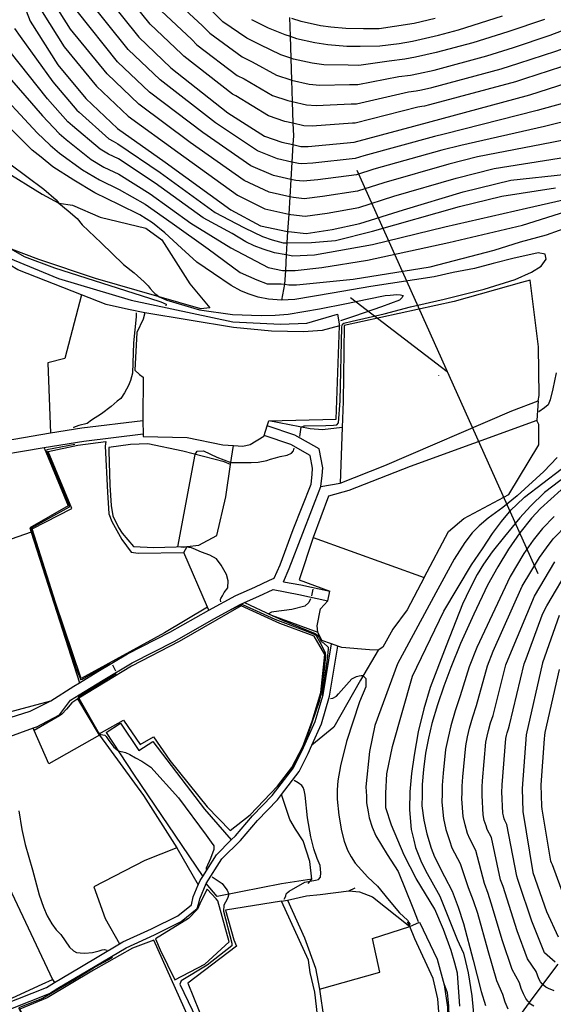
# Model space of a CAD drawing. Header units: metres. Extents: x -53000 to -50572, y -90750 to -89873.
# Tile 14 of 27: x -52424 to -52345, y -90308 to -90161. Entities that reach past the tile are written whole.
import ezdxf

# ---------------------------------------------------------------- set-up
doc = ezdxf.new("R2010")
doc.units = ezdxf.units.M
for name, color, linetype in [('2101000', 7, 'Continuous'), ('5212110', 7, 'Continuous'), ('5212120', 7, 'Continuous'), ('6110110', 7, 'Continuous'), ('6110120', 7, 'Continuous'), ('6301000', 7, 'Continuous'), ('6302000', 7, 'Continuous'), ('7101000', 7, 'Continuous'), ('7102000', 7, 'Continuous'), ('7521000', 7, 'Continuous')]:
    doc.layers.add(name, color=color, linetype=linetype)
picture_1 = doc.add_image_def('image1.tif', size_in_pixel=(4000, 3000))

msp = doc.modelspace()

# ---------------------------------------------------------------- linework, layer by layer
at = {"color": 1, "elevation": 64.16, "flags": 128}
msp.add_lwpolyline([(-52373.91, -90183.36), (-52346.9, -90243.58)], dxfattribs=at)
at = {"color": 6, "elevation": 64.16, "flags": 128}
msp.add_lwpolyline([(-52360.4, -90213.47), (-52374.81, -90202.42)], dxfattribs=at)
at = {"elevation": 0.21, "flags": 128}
msp.add_lwpolyline([(-52361.7, -90214.01), (-52361.68, -90214.05)], dxfattribs=at)
at = {"layer": '2101000'}
for points in [[(-52405.82, -90220.78, 48.57), (-52414.92, -90221.86, 48.09), (-52419.58, -90222.64, 47.78), (-52425.07, -90223.56, 47.41), (-52430.22, -90224.42, 47.07), (-52430.26, -90224.43, 47.07), (-52441.22, -90225.77, 44.97), (-52441.51, -90225.85, 44.9), (-52441.73, -90225.19, 44.9), (-52443.45, -90219.34, 44.9), (-52444.45, -90215.42, 44.9), (-52444.66, -90213.03, 45.12), (-52444.81, -90211.33, 45.27)], [(-52405.82, -90220.78, 48.57), (-52405.76, -90222.79, 48.57)], [(-52387.73, -90222.96, 48.57), (-52387.27, -90221.53, 48.57)], [(-52384.81, -90244.8, 51.27), (-52383.96, -90242.83, 51.27), (-52381.97, -90237.52, 51.39), (-52379.25, -90230.58, 51.16), (-52379.07, -90228.92, 51.16), (-52378.97, -90227.77, 50.93), (-52379.51, -90224.96, 50.36), (-52383.15, -90222.93, 49.91), (-52387.27, -90221.53, 48.57)], [(-52405.76, -90222.79, 48.57), (-52414.64, -90223.84, 48.09), (-52420.54, -90224.83, 47.69), (-52429.97, -90226.41, 47.07), (-52436.5, -90227.21, 45.82), (-52441.3, -90227.8, 44.9), (-52446.13, -90229.14, 44.45), (-52456.24, -90231.29, 44), (-52464.32, -90233.16, 43.31), (-52465.31, -90233.33, 43.12), (-52465.36, -90233.35, 42.74), (-52460.16, -90246.22, 43.43), (-52458.48, -90249.8, 43.58), (-52455.25, -90256.66, 43.88), (-52455.17, -90256.84, 43.88), (-52447.71, -90274.27, 44.11)], [(-52422.61, -90264.13, 46.27), (-52419.54, -90262.58, 46.84), (-52416.13, -90260.39, 47.18), (-52415.25, -90259.86, 47.29), (-52412.52, -90258.2, 47.63), (-52408.11, -90255.57, 48.43), (-52401.78, -90252.34, 48.88), (-52395.96, -90249.04, 49.79), (-52391.95, -90246.83, 50.25), (-52389.13, -90245.59, 51.04), (-52386.91, -90244.58, 51.16), (-52386.21, -90244.24, 51.27), (-52385.35, -90242.27, 51.27), (-52383.37, -90236.97, 51.39), (-52380.72, -90230.22, 51.16), (-52380.56, -90228.78, 51.16), (-52380.49, -90227.85, 50.93), (-52380.85, -90225.93, 50.36), (-52383.76, -90224.31, 49.91), (-52387.73, -90222.96, 48.57)], [(-52384.81, -90244.8, 51.27), (-52382.26, -90245.24, 51.61), (-52377.91, -90246.19, 52.52)], [(-52421.75, -90266.48, 46.27), (-52418.24, -90264.63, 46.84), (-52416.61, -90262.48, 47.05), (-52415.33, -90261.66, 47.18), (-52411.73, -90259.47, 47.63), (-52407.39, -90256.88, 48.43), (-52401.07, -90253.67, 48.88), (-52395.21, -90250.34, 49.79), (-52391.28, -90248.18, 50.25), (-52390.65, -90247.9, 50.43), (-52388.52, -90246.96, 51.04), (-52386.35, -90245.97, 51.15)], [(-52386.35, -90245.97, 51.15), (-52382.55, -90246.71, 51.61), (-52378.23, -90247.66, 52.52)], [(-52378.23, -90247.66, 52.52), (-52377.91, -90246.19, 52.52)], [(-52435.27, -90311.44, 44.34), (-52428.82, -90308.73, 45.13), (-52420.2, -90305.33, 45.13), (-52419.01, -90304.61, 45.21), (-52415.21, -90302.35, 45.47), (-52409.3, -90298.83, 46.21), (-52408.8, -90298.54, 46.27), (-52404.54, -90296.61, 46.95), (-52400.62, -90294.66, 47.29), (-52398.57, -90293, 47.41), (-52398.29, -90291.84, 47.75), (-52397.54, -90290.02, 47.83), (-52397.27, -90289.37, 47.86), (-52396.89, -90288.77, 47.93), (-52394.83, -90285.53, 48.32), (-52392.62, -90283.32, 48.58), (-52392, -90282.71, 48.66), (-52389.45, -90279.75, 49.23), (-52386.5, -90276.68, 49.68), (-52383.35, -90272.58, 50.14), (-52382.05, -90269.96, 50.7), (-52380.09, -90265.67, 51.27), (-52378.92, -90261.66, 52.07), (-52377.65, -90254.07, 52.78)], [(-52434.89, -90312.37, 44.34), (-52428.44, -90309.65, 45.13), (-52419.76, -90306.23, 45.13), (-52418.48, -90305.47, 45.21), (-52414.05, -90302.82, 45.47), (-52408.33, -90299.42, 46.27), (-52404.1, -90297.51, 46.95), (-52400.08, -90295.51, 47.29), (-52397.73, -90293.58, 47.41), (-52397.41, -90292.56, 47.64), (-52397.33, -90292.12, 47.75), (-52396.38, -90289.83, 47.86), (-52394.04, -90286.16, 48.32), (-52391.27, -90283.39, 48.66), (-52388.71, -90280.42, 49.23), (-52385.74, -90277.33, 49.68), (-52385.11, -90276.52, 49.77), (-52382.5, -90273.11, 50.14), (-52381.15, -90270.4, 50.7), (-52380.61, -90269.2, 50.86), (-52379.15, -90266.02, 51.27), (-52377.95, -90261.88, 52.07), (-52376.7, -90254.41, 52.78)], [(-52376.7, -90254.41, 52.78), (-52377.65, -90254.07, 52.78)], [(-52447.71, -90274.27, 44.11), (-52446.99, -90274.37, 44.36), (-52445.57, -90273.55, 44.45), (-52441.23, -90271.14, 44.56), (-52435.64, -90268.15, 45.25), (-52433.25, -90267.44, 45.37), (-52422.61, -90264.13, 46.27)], [(-52421.75, -90266.48, 46.27), (-52422.18, -90266.64, 46.23), (-52433.36, -90270.73, 45.25), (-52439.59, -90274.06, 44.56), (-52443.29, -90276.46, 44.45), (-52444.47, -90278.04, 44.34), (-52445.23, -90279.71, 44.11), (-52445.22, -90280.22, 44), (-52443.31, -90285.86, 43.88), (-52441.67, -90289.95, 43.58), (-52440.21, -90293.61, 43.31), (-52440.2, -90293.92, 43.31), (-52441.87, -90296.13, 43.2), (-52442.24, -90296.33, 43.18), (-52447.89, -90299.34, 42.86), (-52455.84, -90303.15, 42.4), (-52461.29, -90305.11, 42.29), (-52461.94, -90305.49, 42.29)]]:
    msp.add_polyline3d(points, dxfattribs=at)
at = {"layer": '5212110'}
for points in [[(-52405.54, -90204.64, 48.57), (-52407.98, -90204.18, 47.45), (-52411.27, -90203.41, 47.34), (-52414.99, -90201.95, 47.21), (-52424.49, -90198.22, 46.88), (-52425.62, -90197.52, 45.27)], [(-52376.45, -90206.61, 48.57), (-52379.06, -90207.3, 48.57), (-52381.84, -90207.5, 48.57), (-52386.63, -90207.39, 48.57), (-52392.27, -90206.84, 48.57), (-52405.54, -90204.64, 48.57)]]:
    msp.add_polyline3d(points, dxfattribs=at)
at = {"layer": '5212120'}
msp.add_polyline3d([(-52446.29, -90189.48, 43.1), (-52439.31, -90192, 43.53), (-52429.41, -90195.03, 44.65), (-52418.41, -90199.54, 45.32), (-52407.54, -90202.76, 45.54), (-52392.4, -90206.02, 46.89), (-52385.3, -90206.35, 46.89), (-52381.36, -90206.19, 46.89), (-52376.79, -90204.88, 47.12), (-52376.45, -90206.61, 48.57)], dxfattribs=at)
at = {"layer": '6110110'}
for points in [[(-52347.05, -90220.71, 52.78), (-52365.92, -90227.61, 52.78), (-52375.1, -90231.16, 52.78), (-52378.14, -90232, 52.78)], [(-52378.14, -90232, 52.78), (-52380.38, -90238.2, 52.78)], [(-52380.38, -90238.2, 52.78), (-52382.47, -90244.53, 52.78), (-52377.91, -90246.19, 52.52)], [(-52384.24, -90292.29, 51.47), (-52381.71, -90297.93, 51.47), (-52380.04, -90302.46, 51.47), (-52379.44, -90305.61, 51.7)], [(-52364.53, -90295.59, 54.2), (-52361.91, -90301.1, 54.2), (-52360.87, -90304.95, 53.97), (-52360.36, -90308.3, 53.86), (-52360.31, -90309.94, 53.86), (-52360.55, -90319.02, 53.13)], [(-52379.44, -90305.61, 51.7), (-52378.83, -90310.07, 51.7), (-52374.99, -90322.89, 51.7), (-52366.54, -90320.42, 51.7)]]:
    msp.add_polyline3d(points, dxfattribs=at)
at = {"layer": '6110120'}
for points in [[(-52376.37, -90230.06, 50.84), (-52369.69, -90227.43, 50.84), (-52350.77, -90219.3, 50.84), (-52346.84, -90217.81, 50.84)], [(-52346.84, -90217.81, 50.84), (-52347.05, -90220.71, 52.78)], [(-52379.25, -90230.58, 51.16), (-52376.37, -90230.06, 50.84)], [(-52379.77, -90309.49, 49.65), (-52380.13, -90306.04, 49.31), (-52380.84, -90303.1, 49.31), (-52381.1, -90301.27, 49.31), (-52385.15, -90292.44, 49.31), (-52384.24, -90292.29, 51.47)], [(-52365.99, -90296.25, 51.7), (-52364.53, -90295.59, 54.2)], [(-52360.55, -90319.02, 53.13), (-52361.51, -90318.87, 51.7), (-52361.5, -90312.73, 51.7), (-52361.57, -90310.28, 51.7), (-52361.78, -90307.02, 51.7), (-52362.48, -90303.98, 51.7), (-52365.22, -90298.06, 51.7), (-52365.99, -90296.25, 51.7)]]:
    msp.add_polyline3d(points, dxfattribs=at)
at = {"layer": '6301000'}
for points in [[(-52346.84, -90217.81, 50.84), (-52346.66, -90216.98, 50.84), (-52346.78, -90209.73, 50.84), (-52348.01, -90199.76, 50.84), (-52349.32, -90200.12, 50.84), (-52359.34, -90202.98, 50.84), (-52375.79, -90206.53, 50.84)], [(-52405.54, -90204.64, 48.57), (-52405.78, -90205.62, 48.57)], [(-52405.78, -90205.62, 48.57), (-52406.74, -90207.58, 48.57), (-52407.01, -90213.2, 48.57), (-52406.31, -90213.86, 48.57), (-52405.77, -90214.26, 48.57), (-52405.83, -90220.45, 48.57), (-52405.82, -90220.78, 48.57)], [(-52375.79, -90206.53, 50.84), (-52375.93, -90217.87, 50.84), (-52376.07, -90221.77, 50.84), (-52376.37, -90230.06, 50.84)], [(-52363.83, -90244.17, 52.78), (-52360.21, -90237.3, 52.78), (-52357.92, -90235.37, 52.78), (-52351.22, -90231.78, 52.78), (-52346.73, -90224.38, 52.78), (-52346.72, -90221.31, 52.78), (-52347.05, -90220.71, 52.78)], [(-52410.88, -90225.26, 49.59), (-52410.72, -90230.37, 49.59), (-52410.53, -90233.43, 49.59), (-52410.28, -90234.93, 49.59), (-52409.43, -90236.7, 49.59), (-52408.88, -90237.52, 49.59), (-52407.2, -90239.52, 49.59), (-52404.2, -90239.67, 49.59), (-52399.21, -90239.51, 50.16), (-52397.48, -90239.34, 50.62), (-52394.77, -90237.9, 50.73), (-52393.42, -90232.12, 50.5), (-52392.75, -90227.28, 50.16), (-52393.68, -90226.91, 50.16), (-52399.85, -90225.32, 49.93), (-52405.09, -90224.21, 49.71), (-52407.64, -90224.31, 49.59), (-52410.9, -90224.75, 49.59), (-52410.88, -90225.26, 49.59)], [(-52392.28, -90224.45, 48.57), (-52390.9, -90224.54, 48.57), (-52389.79, -90224.29, 48.57), (-52387.76, -90223.06, 48.57), (-52387.73, -90222.96, 48.57)], [(-52420.54, -90224.83, 47.69), (-52416.95, -90233.47, 47.66), (-52422.7, -90236.73, 47.66), (-52422.49, -90237.4, 47.66), (-52415.25, -90259.86, 47.29)], [(-52392.75, -90227.28, 50.16), (-52392.28, -90224.45, 48.57)], [(-52436.5, -90227.21, 45.82), (-52442.48, -90229.33, 46.13), (-52440.45, -90237.84, 46.36), (-52437.2, -90237.19, 46.36), (-52435.66, -90241.54, 46.46), (-52435.56, -90241.83, 46.47), (-52427.2, -90264.59, 46.36), (-52419.54, -90262.58, 46.84)], [(-52380.38, -90238.2, 52.78), (-52363.83, -90244.17, 52.78)], [(-52399.69, -90240.45, 48.57), (-52399.21, -90239.51, 50.16)], [(-52395.96, -90249.04, 49.79), (-52396.17, -90248.59, 48.57), (-52399.69, -90240.45, 48.57)], [(-52363.83, -90244.17, 52.78), (-52366.39, -90249, 52.78), (-52368.54, -90251.85, 52.78), (-52369.99, -90254.57, 52.78), (-52370.69, -90255.01, 52.78), (-52372.02, -90254.96, 52.78), (-52376.14, -90254.61, 52.78), (-52376.7, -90254.41, 52.78)], [(-52377.65, -90254.07, 52.78), (-52379.1, -90253.56, 52.78), (-52379.7, -90252.34, 52.78), (-52379.79, -90251.39, 52.78), (-52379.3, -90248.84, 52.78), (-52378.23, -90247.66, 52.52)], [(-52412.3, -90267.67, 46.29), (-52419.83, -90271.99, 46.29), (-52422.03, -90266.97, 46.29), (-52422.18, -90266.64, 46.23)], [(-52412.3, -90267.67, 46.29), (-52405.7, -90276.7, 46.7), (-52400.76, -90284.48, 46.7), (-52405.5, -90286.41, 46.7), (-52413.14, -90290.3, 46.36), (-52411.46, -90295.04, 46.36), (-52409.3, -90298.83, 46.21)], [(-52381.15, -90289.82, 50.34), (-52380.62, -90289.17, 49.55), (-52380.88, -90286.54, 49.55), (-52381.88, -90283.48, 49.55), (-52383.03, -90281.71, 49.55), (-52383.89, -90280.28, 49.55), (-52385.11, -90276.52, 49.77)], [(-52441.67, -90289.95, 43.58), (-52441.47, -90289.86, 44.08), (-52428.63, -90284.39, 44.08), (-52419.31, -90304.14, 44.08), (-52419.01, -90304.61, 45.21)], [(-52400.76, -90284.48, 46.7), (-52397.54, -90290.02, 47.83)], [(-52384.24, -90292.29, 51.47), (-52381.39, -90291.68, 51.47), (-52379.36, -90291.49, 51.47), (-52375.07, -90290.93, 51.68), (-52374.13, -90290.47, 51.59)], [(-52366.37, -90295.56, 51.59), (-52365.99, -90296.25, 51.7)], [(-52379.44, -90305.61, 51.7), (-52370.47, -90303.08, 51.7), (-52371.55, -90298.01, 51.7), (-52365.99, -90296.25, 51.7)]]:
    msp.add_polyline3d(points, dxfattribs=at)
at = {"layer": '6302000'}
for points in [[(-52414.99, -90201.95, 47.21), (-52417.48, -90211.49, 47.77), (-52420.01, -90212.1, 47.77), (-52419.58, -90222.64, 47.78)], [(-52422.49, -90237.4, 47.66), (-52430.51, -90240.19, 47.38), (-52435.66, -90241.54, 46.46)]]:
    msp.add_polyline3d(points, dxfattribs=at)
at = {"layer": '7101000'}
for points in [[(-52427.38, -90148.97, 60), (-52422.63, -90161.11, 60), (-52418.48, -90167.63, 60), (-52414.33, -90172.66, 60), (-52409.59, -90177.14, 60), (-52402.48, -90182.17, 60), (-52392.69, -90189.28, 60), (-52388.25, -90191.65, 60), (-52384.21, -90192.51, 60), (-52384.1, -90192.54, 60), (-52381.43, -90192.83, 60), (-52377.58, -90192.24, 60), (-52373.42, -90191.35, 60), (-52366.9, -90189.28, 60), (-52358.01, -90186.62, 60), (-52350.89, -90184.84, 60)], [(-52413.74, -90154.34, 70), (-52406.4, -90163.52, 70), (-52401.62, -90168.09, 70), (-52393.13, -90174.83, 70), (-52387.68, -90178.31, 70), (-52385.07, -90179.18, 70), (-52383.44, -90179.55, 70), (-52382.24, -90179.83, 70), (-52381.15, -90179.83, 70), (-52374.31, -90179.21, 70), (-52363.35, -90176.25, 70), (-52348.07, -90172.12, 70), (-52342.48, -90170.34, 70), (-52337.89, -90168.88, 70), (-52335.28, -90167.95, 70), (-52333.57, -90167.24, 70), (-52332.05, -90166.45, 70), (-52330.53, -90165.66, 70), (-52329.2, -90164.61, 70), (-52327.96, -90163.55, 70), (-52326.56, -90161.68, 70), (-52325.69, -90160.46, 70)], [(-52389.62, -90160.88, 80), (-52387.12, -90162.14, 80), (-52384.63, -90163.13, 80), (-52383.85, -90163.39, 80), (-52382.89, -90163.7, 80), (-52380.14, -90164.32, 80), (-52378.22, -90164.6, 80), (-52375.4, -90164.85, 80), (-52373.39, -90164.86, 80), (-52370.48, -90164.83, 80), (-52367.59, -90164.44, 80), (-52365.6, -90164.09, 80), (-52361.71, -90163.2, 80), (-52358.73, -90162.44, 80), (-52352.16, -90160.35, 80)], [(-52382.37, -90223.1, 50), (-52382.18, -90221.74, 50), (-52381.76, -90221.5, 50), (-52381.58, -90221.5, 50), (-52378.5, -90221.46, 50), (-52377.37, -90221.42, 50), (-52376.86, -90221.35, 50), (-52376.64, -90221.06, 50), (-52376.38, -90217.8, 50), (-52376.12, -90206.76, 50), (-52376.05, -90206.36, 50), (-52375.83, -90206.21, 50), (-52374.59, -90205.89, 50), (-52369.83, -90204.79, 50), (-52365.86, -90203.74, 50), (-52360.85, -90202.63, 50), (-52354.88, -90201.12, 50), (-52350.27, -90199.69, 50), (-52347.8, -90198.58, 50), (-52346.37, -90197.7, 50), (-52345.65, -90196.67, 50), (-52345.76, -90195.88, 50), (-52346.85, -90195.72, 50), (-52348.36, -90196.03, 50), (-52350.43, -90196.51, 50), (-52353.53, -90197.31, 50), (-52356.31, -90198.02, 50), (-52359.49, -90198.66, 50), (-52362.36, -90199.29, 50), (-52371.82, -90200.72, 50), (-52377.55, -90201.73, 50), (-52383.12, -90202.69, 50), (-52385.12, -90202.77, 50), (-52387.08, -90202.62, 50), (-52388.59, -90202.32, 50), (-52390.1, -90201.83, 50), (-52391.21, -90201.38, 50), (-52392.64, -90200.57, 50), (-52395.29, -90198.81, 50), (-52397.75, -90197.09, 50), (-52400.05, -90195, 50), (-52402.53, -90192.73, 50), (-52404.39, -90191.21, 50), (-52406.25, -90190.01, 50), (-52409.29, -90188.54, 50), (-52412.99, -90186.73, 50), (-52416.14, -90184.86, 50), (-52419.25, -90182.85, 50), (-52420.97, -90181.41, 50), (-52422.34, -90180.36, 50), (-52430.05, -90172.66, 50)], [(-52350.89, -90184.84, 60), (-52342.59, -90183.95, 60)], [(-52394.17, -90247.79, 50), (-52394.21, -90247.5, 50), (-52394.21, -90247.39, 50), (-52394.18, -90247.28, 50), (-52393.92, -90246.88, 50), (-52393.67, -90246.41, 50), (-52393.16, -90245.69, 50), (-52393.11, -90244.68, 50), (-52393.33, -90243.73, 50), (-52394.12, -90242.33, 50), (-52394.84, -90241.38, 50), (-52395.81, -90240.84, 50), (-52397.08, -90240.36, 50), (-52398.31, -90239.83, 50), (-52398.69, -90239.69, 50), (-52398.93, -90239.66, 50), (-52399.26, -90239.6, 50), (-52399.72, -90239.66, 50), (-52400.17, -90239.64, 50), (-52400.62, -90239.56, 50), (-52398.03, -90225.79, 50), (-52397.7, -90225.3, 50), (-52396.75, -90225.24, 50), (-52394.77, -90226.18, 50), (-52392.7, -90227, 50), (-52389.67, -90227, 50), (-52388.63, -90226.96, 50), (-52387.34, -90226.69, 50), (-52386.79, -90226.52, 50), (-52386.04, -90226.29, 50), (-52385.31, -90226.1, 50), (-52384.28, -90225.92, 50), (-52383.66, -90225.59, 50), (-52383.33, -90225.26, 50), (-52383.23, -90224.88, 50)], [(-52343.4, -90231.07, 60), (-52346.5, -90233.88, 60), (-52347.81, -90235.28, 60), (-52349.54, -90237.48, 60), (-52351.27, -90239.93, 60), (-52352.86, -90242.57, 60), (-52354.38, -90245.28, 60), (-52356.43, -90249.61, 60), (-52358.42, -90254.01, 60), (-52359.85, -90257.61, 60), (-52360.92, -90260.36, 60), (-52361.87, -90263.17, 60), (-52362.68, -90265.97, 60), (-52363.19, -90268.12, 60), (-52363.64, -90270.39, 60), (-52363.95, -90272.79, 60), (-52364.14, -90275.05, 60), (-52364.15, -90276.66, 60), (-52364.17, -90278.21, 60), (-52363.91, -90280.39, 60), (-52363.46, -90282.43, 60), (-52362.81, -90284.53, 60), (-52362.32, -90285.86, 60), (-52360.82, -90288.76, 60), (-52359.66, -90290.97, 60), (-52358.75, -90293.38, 60), (-52357.96, -90295.79, 60), (-52356.51, -90301.27, 60), (-52355.34, -90305.93, 60), (-52354.69, -90308.03, 60)], [(-52384.22, -90273.56, 50), (-52384.16, -90273.43, 50), (-52383.51, -90272.63, 50), (-52382.88, -90271.37, 50), (-52382.08, -90269.83, 50), (-52381.09, -90267.38, 50), (-52379.4, -90262.47, 50), (-52379.14, -90261.32, 50), (-52378.73, -90257.88, 50), (-52378.49, -90255.89, 50), (-52378.57, -90255.4, 50), (-52379.36, -90253.85, 50), (-52379.91, -90252.88, 50), (-52380.12, -90252.69, 50), (-52381.46, -90252.19, 50), (-52386.06, -90250.44, 50), (-52388.25, -90249.41, 50), (-52390.88, -90248.26, 50), (-52391.16, -90248.24, 50), (-52391.77, -90248.56, 50), (-52393.2, -90249.25, 50)], [(-52343.7, -90249.83, 70), (-52346.17, -90256.9, 70), (-52348.63, -90267.66, 70), (-52349.24, -90275.65, 70), (-52349.14, -90279.06, 70), (-52347.62, -90288.17, 70), (-52345.6, -90293.99, 70), (-52343.82, -90297.79, 70)], [(-52384.74, -90292.17, 50), (-52384.5, -90291.74, 50), (-52384.42, -90291.37, 50), (-52384.29, -90291.23, 50), (-52383.98, -90290.95, 50), (-52381.64, -90289.61, 50), (-52380.05, -90289.31, 50), (-52379.62, -90289.25, 50), (-52379.31, -90288.88, 50), (-52379.25, -90288.24, 50), (-52379.37, -90287.12, 50), (-52379.81, -90286.08, 50), (-52380.31, -90284.65, 50), (-52380.73, -90282.84, 50), (-52381.27, -90280.04, 50), (-52381.62, -90276.63, 50), (-52381.75, -90275.88, 50), (-52381.88, -90275.49, 50), (-52382.1, -90275.19, 50), (-52382.65, -90274.8, 50), (-52383.22, -90274.46, 50), (-52383.23, -90274.45, 50)]]:
    msp.add_polyline3d(points, dxfattribs=at)
at = {"layer": '7102000'}
for points in [[(-52426.73, -90146.19, 62), (-52420.86, -90159.76, 62), (-52417.54, -90164.97, 62), (-52412.75, -90170.83, 62), (-52408, -90175.33, 62), (-52400.61, -90180.7, 62), (-52391.69, -90187.09, 62), (-52387.61, -90189.16, 62), (-52384.05, -90189.93, 62), (-52383.73, -90190, 62), (-52381.59, -90190.23, 62), (-52378.29, -90189.76, 62), (-52373.6, -90188.93, 62), (-52368.39, -90187.27, 62), (-52359.08, -90184.54, 62), (-52353.38, -90183.12, 62), (-52343.69, -90181.58, 62), (-52339.68, -90180.99, 62)], [(-52343.34, -90167.97, 72), (-52348.89, -90169.76, 72), (-52350.2, -90170.18, 72), (-52363.02, -90173.64, 72), (-52363.8, -90173.82, 72), (-52364.19, -90173.89, 72), (-52364.77, -90173.97, 72), (-52374.13, -90176.34, 72), (-52374.53, -90176.34, 72), (-52380.57, -90176.78, 72), (-52381.82, -90176.73, 72), (-52383.43, -90176.36, 72), (-52384.64, -90176.08, 72), (-52387.07, -90175.27, 72), (-52391.93, -90172.29, 72), (-52392.42, -90172.04, 72), (-52399.68, -90166.37, 72), (-52400.07, -90165.99, 72), (-52404.73, -90161.57, 72), (-52412.38, -90152.03, 72)], [(-52341.78, -90173, 68), (-52346.97, -90174.48, 68), (-52360.86, -90177.97, 68), (-52362.28, -90178.32, 68), (-52372.83, -90181.23, 68), (-52374.14, -90181.64, 68), (-52380.44, -90182.31, 68), (-52382.08, -90182.43, 68), (-52382.61, -90182.37, 68), (-52383.6, -90182.15, 68), (-52385.71, -90181.67, 68), (-52388.69, -90180.5, 68), (-52395, -90176.3, 68), (-52403.21, -90169.9, 68), (-52407.99, -90165.35, 68), (-52414.69, -90156.99, 68)], [(-52401.38, -90157.65, 76), (-52396.97, -90161.79, 76), (-52395.81, -90162.94, 76), (-52391.02, -90166.46, 76), (-52389.52, -90167.22, 76), (-52385.85, -90169.2, 76), (-52383.76, -90169.89, 76), (-52383.64, -90169.92, 76), (-52380.98, -90170.52, 76), (-52379.4, -90170.69, 76), (-52374.96, -90170.6, 76), (-52373.76, -90170.6, 76), (-52367.63, -90169.4, 76), (-52365.89, -90169.17, 76), (-52364.7, -90168.95, 76), (-52362.37, -90168.42, 76), (-52354.47, -90166.31, 76), (-52350.52, -90165.06, 76)], [(-52340.38, -90178.33, 64), (-52344.78, -90179.22, 64), (-52355.87, -90181.4, 64), (-52360.14, -90182.47, 64), (-52369.87, -90185.25, 64), (-52373.78, -90186.5, 64), (-52379.01, -90187.28, 64), (-52381.75, -90187.63, 64), (-52383.36, -90187.46, 64), (-52383.9, -90187.34, 64), (-52386.98, -90186.66, 64), (-52390.69, -90184.89, 64), (-52398.74, -90179.24, 64), (-52406.4, -90173.52, 64), (-52411.16, -90169, 64), (-52416.59, -90162.31, 64), (-52419.08, -90158.4, 64)], [(-52341.08, -90175.67, 66), (-52345.88, -90176.85, 66), (-52358.36, -90179.69, 66), (-52361.21, -90180.4, 66), (-52371.35, -90183.24, 66), (-52373.96, -90184.07, 66), (-52379.72, -90184.8, 66), (-52381.92, -90185.03, 66), (-52382.98, -90184.91, 66), (-52383.75, -90184.74, 66), (-52386.34, -90184.17, 66), (-52389.69, -90182.7, 66), (-52396.87, -90177.77, 66), (-52404.81, -90171.71, 66), (-52409.58, -90167.18, 66), (-52415.64, -90159.65, 66)], [(-52403.06, -90159.61, 74), (-52398.52, -90163.89, 74), (-52397.74, -90164.66, 74), (-52391.72, -90169.25, 74), (-52390.72, -90169.75, 74), (-52386.46, -90172.24, 74), (-52384.2, -90172.99, 74), (-52383.53, -90173.14, 74), (-52381.4, -90173.62, 74), (-52379.98, -90173.74, 74), (-52374.75, -90173.47, 74), (-52373.95, -90173.47, 74), (-52366.2, -90171.68, 74), (-52365.04, -90171.53, 74), (-52364.25, -90171.39, 74), (-52362.69, -90171.03, 74), (-52352.33, -90168.25, 74), (-52349.7, -90167.41, 74), (-52344.19, -90165.6, 74), (-52340.4, -90164.24, 74), (-52337.86, -90163.21, 74), (-52335.91, -90162.24, 74), (-52334.39, -90161.38, 74), (-52333.48, -90160.9, 74)], [(-52388.32, -90164.68, 78), (-52390.32, -90163.67, 78), (-52393.87, -90161.23, 78), (-52395.43, -90159.69, 78)], [(-52345.9, -90160.86, 78), (-52351.34, -90162.7, 78), (-52356.6, -90164.38, 78), (-52362.04, -90165.81, 78), (-52365.15, -90166.52, 78), (-52366.74, -90166.8, 78), (-52369.06, -90167.12, 78), (-52373.58, -90167.73, 78), (-52375.18, -90167.72, 78), (-52378.81, -90167.65, 78), (-52380.56, -90167.42, 78), (-52383.33, -90166.8, 78), (-52383.74, -90166.66, 78), (-52385.24, -90166.17, 78), (-52388.32, -90164.68, 78)], [(-52362.21, -90160.75, 82), (-52365.32, -90161.46, 82), (-52368.25, -90161.95, 82), (-52370.57, -90162.26, 82), (-52372.9, -90162.29, 82), (-52375.51, -90162.24, 82), (-52377.77, -90162.04, 82), (-52379.31, -90161.81, 82), (-52382.18, -90161.19, 82), (-52383.57, -90160.74, 82)], [(-52350.52, -90165.06, 76), (-52345.05, -90163.23, 76), (-52341.65, -90161.93, 76), (-52339.16, -90160.84, 76)], [(-52424.95, -90162.24, 58), (-52424.12, -90163.42, 58), (-52419.26, -90170.17, 58), (-52415.66, -90174.41, 58), (-52415.32, -90174.7, 58), (-52410.9, -90178.68, 58), (-52410.27, -90179.06, 58), (-52409.53, -90179.42, 58), (-52403.23, -90183.74, 58), (-52395.03, -90189.67, 58), (-52391.89, -90191.31, 58), (-52390.64, -90191.99, 58), (-52387.97, -90193.25, 58), (-52386.5, -90193.74, 58), (-52384.89, -90194.22, 58), (-52384.31, -90194.21, 58), (-52380.64, -90194.18, 58), (-52377.09, -90193.87, 58), (-52371.54, -90192.49, 58), (-52358.59, -90188.79, 58), (-52352.27, -90187.25, 58), (-52344.26, -90186.02, 58)], [(-52339.17, -90186.94, 56), (-52348.57, -90189.1, 56), (-52360.75, -90191.87, 56), (-52371.54, -90194.49, 56), (-52380.18, -90196.03, 56), (-52383.42, -90196.19, 56), (-52384.41, -90196.02, 56), (-52386.19, -90195.72, 56), (-52387.86, -90195.16, 56), (-52389.2, -90194.67, 56), (-52390.44, -90194.08, 56), (-52392.51, -90192.8, 56), (-52396.83, -90190.49, 56), (-52403.99, -90185.31, 56), (-52409.47, -90181.7, 56), (-52410.95, -90180.98, 56), (-52412.21, -90180.23, 56), (-52416.3, -90176.73, 56), (-52416.99, -90176.16, 56), (-52420.03, -90172.72, 56), (-52425.6, -90165.73, 56)], [(-52427.08, -90168.04, 54), (-52420.8, -90175.27, 54), (-52418.32, -90177.91, 54), (-52417.28, -90178.77, 54), (-52413.52, -90181.77, 54), (-52411.63, -90182.9, 54), (-52409.41, -90183.98, 54), (-52404.74, -90186.88, 54), (-52398.68, -90191.26, 54), (-52392.67, -90194.95, 54), (-52387.12, -90197.88, 54), (-52384.96, -90198.34, 54), (-52384.55, -90198.34, 54), (-52383.11, -90198.34, 54), (-52379.1, -90197.88, 54), (-52372.32, -90196.8, 54), (-52360.14, -90194.18, 54), (-52349.19, -90191.56, 54), (-52342.7, -90189.53, 54)], [(-52428.56, -90170.35, 52), (-52421.57, -90177.81, 52), (-52419.65, -90179.66, 52), (-52418.27, -90180.81, 52), (-52414.83, -90183.32, 52), (-52412.31, -90184.82, 52), (-52409.35, -90186.26, 52), (-52405.49, -90188.44, 52), (-52401.45, -90191.26, 52), (-52396.06, -90195.11, 52), (-52391.28, -90198.65, 52), (-52388.81, -90199.73, 52), (-52387.27, -90200.34, 52), (-52386.19, -90200.34, 52), (-52385.2, -90200.33, 52), (-52384.67, -90200.39, 52), (-52384.02, -90200.47, 52), (-52382.88, -90200.47, 52), (-52374.45, -90199.61, 52), (-52362.92, -90197.78, 52), (-52353.37, -90195.32, 52), (-52349.47, -90194.05, 52), (-52345.57, -90193.01, 52), (-52339.77, -90190.95, 52)], [(-52437.83, -90173.96, 46), (-52435.46, -90176.1, 46), (-52435.27, -90176.76, 46), (-52435.02, -90177.85, 46), (-52434.97, -90179.52, 46), (-52435.17, -90181.6, 46), (-52435.63, -90183.93, 46), (-52435.7, -90186.44, 46), (-52435.66, -90187.73, 46), (-52435.25, -90189.36, 46), (-52434.75, -90190.38, 46), (-52434.11, -90191.03, 46), (-52432.74, -90191.79, 46), (-52431.6, -90192.24, 46), (-52430.46, -90192.85, 46), (-52425.53, -90195.12, 46), (-52423.55, -90196.23, 46), (-52419, -90197.93, 46), (-52404.85, -90202.47, 46), (-52403.14, -90203, 46), (-52402.33, -90203.37, 46), (-52402.37, -90203.62, 46)], [(-52428.27, -90180.51, 48), (-52420.6, -90186.18, 48), (-52418.77, -90187.79, 48), (-52418.36, -90188.27, 48), (-52416.97, -90189.43, 48), (-52415.62, -90190.6, 48), (-52414.85, -90191.54, 48), (-52412.02, -90194.23, 48), (-52408.69, -90197.46, 48), (-52407.1, -90198.69, 48), (-52405.61, -90200.05, 48), (-52405.04, -90200.61, 48), (-52404.74, -90201.01, 48), (-52404.29, -90201.51, 48), (-52404.02, -90201.77, 48), (-52403.7, -90202.04, 48), (-52403.36, -90202.27, 48), (-52402.23, -90202.79, 48), (-52397.35, -90204.22, 48), (-52392.44, -90204.92, 48), (-52388.18, -90205.06, 48), (-52386.05, -90205.01, 48), (-52384.14, -90204.88, 48), (-52379.47, -90204.08, 48), (-52375.43, -90203.28, 48), (-52372.34, -90202.61, 48), (-52369.65, -90202.09, 48), (-52368.93, -90202.03, 48), (-52367.92, -90201.91, 48), (-52367.36, -90201.97, 48), (-52366.99, -90202.09, 48), (-52367.19, -90202.43, 48), (-52367.34, -90202.59, 48), (-52367.52, -90202.76, 48), (-52370.2, -90203.75, 48), (-52374.26, -90205.16, 48), (-52376.34, -90205.85, 48)], [(-52406.81, -90204.65, 48), (-52406.84, -90204.93, 48), (-52406.84, -90205.28, 48), (-52407.19, -90209.13, 48), (-52407.37, -90213.67, 48), (-52407.65, -90214.78, 48), (-52407.95, -90215.52, 48), (-52408.55, -90216.59, 48), (-52409.12, -90217.43, 48), (-52409.66, -90217.83, 48), (-52410.53, -90218.63, 48), (-52411.97, -90219.75, 48), (-52413.48, -90220.7, 48), (-52414.15, -90221.16, 48), (-52415.37, -90221.47, 48), (-52416.15, -90221.75, 48), (-52416.17, -90221.84, 48)], [(-52344.14, -90213.6, 52), (-52344.62, -90215.98, 52), (-52345.02, -90217.65, 52), (-52345.34, -90218.37, 52), (-52345.89, -90218.85, 52), (-52346.75, -90219.41, 52)], [(-52415.97, -90224.3, 48), (-52420.15, -90225.12, 48), (-52420.18, -90225.22, 48), (-52420.1, -90225.44, 48), (-52416.98, -90232.96, 48), (-52416.81, -90233.5, 48), (-52416.81, -90233.56, 48), (-52416.81, -90233.68, 48), (-52420.03, -90235.47, 48), (-52422.49, -90236.78, 48), (-52422.48, -90236.86, 48), (-52419.1, -90247.5, 48), (-52417.59, -90251.98, 48), (-52415.82, -90257.65, 48), (-52415.2, -90259.07, 48), (-52415.17, -90259.3, 48), (-52415.12, -90259.4, 48), (-52415.06, -90259.39, 48), (-52414.81, -90259.35, 48), (-52410.82, -90257.06, 48), (-52410.73, -90257.02, 48)], [(-52343.98, -90226.26, 54), (-52345.97, -90228.32, 54), (-52349.96, -90231.99, 54), (-52352.09, -90233.69, 54), (-52354.27, -90235.28, 54), (-52355.65, -90236.45, 54), (-52356.66, -90237.51, 54), (-52357.77, -90238.95, 54), (-52359.37, -90241.44, 54), (-52362.08, -90246.47, 54), (-52367.83, -90257.06, 54), (-52371.19, -90266.23, 54), (-52372.01, -90270.11, 54), (-52372.53, -90275.41, 54), (-52372.43, -90276.79, 54)], [(-52358.54, -90308.15, 56), (-52358.88, -90303.2, 56), (-52359.24, -90301.71, 56), (-52359.8, -90299.82, 56), (-52360.94, -90296.68, 56), (-52362.26, -90293.68, 56), (-52365.04, -90289.06, 56), (-52366.8, -90285.61, 56), (-52368.72, -90281.11, 56), (-52369.54, -90278.52, 56), (-52369.54, -90276.33, 56), (-52369.4, -90273.47, 56), (-52368.58, -90269.37, 56), (-52365.58, -90258.86, 56), (-52360.93, -90249.17, 56), (-52356.78, -90242.29, 56), (-52355.15, -90239.87, 56), (-52353.63, -90237.58, 56), (-52352.32, -90235.79, 56), (-52350.87, -90234.05, 56), (-52350.08, -90233.29, 56), (-52348.88, -90232.19, 56), (-52343.42, -90228.01, 56)], [(-52340.26, -90227.19, 58), (-52345.9, -90231.48, 58), (-52347.98, -90233.52, 58), (-52349.56, -90235.27, 58), (-52351.84, -90238.05, 58), (-52353.68, -90240.31, 58), (-52354.99, -90242.19, 58), (-52355.94, -90243.73, 58), (-52357.05, -90245.87, 58), (-52358.12, -90248.15, 58), (-52360.57, -90254.35, 58), (-52362.92, -90260.59, 58), (-52363.91, -90263.78, 58), (-52364.72, -90267.18, 58), (-52365.34, -90270.67, 58), (-52365.75, -90273.42, 58), (-52365.99, -90276.16, 58), (-52366.04, -90278.8, 58), (-52365.9, -90280.62, 58), (-52365.77, -90281.75, 58), (-52365.4, -90283.38, 58), (-52365.14, -90284.46, 58), (-52364.35, -90286.43, 58), (-52363.62, -90287.9, 58)], [(-52344.46, -90235.04, 62), (-52346.19, -90236.84, 62), (-52347.57, -90238.6, 62), (-52348.95, -90240.56, 62), (-52351.03, -90244.02, 62), (-52355.97, -90254.59, 62), (-52357.11, -90257.47, 62), (-52358.47, -90261.82, 62), (-52359.22, -90264.07, 62), (-52359.87, -90266.31, 62), (-52360.28, -90268.03, 62), (-52360.64, -90269.84, 62), (-52361.01, -90273.36, 62), (-52361.16, -90275.17, 62), (-52361.17, -90276.46, 62), (-52361.18, -90277.7, 62), (-52360.95, -90280.12, 62), (-52360.59, -90281.75, 62), (-52360.08, -90283.43, 62), (-52359.69, -90284.5, 62), (-52358.48, -90286.82, 62), (-52357.25, -90290.41, 62), (-52356.52, -90292.34, 62), (-52355.9, -90294.27, 62), (-52354.33, -90299.82, 62), (-52353.03, -90304.3, 62), (-52352.16, -90306.34, 62), (-52351.82, -90307.51, 62), (-52351.38, -90308.52, 62)], [(-52354.3, -90291.3, 64), (-52354.84, -90289.85, 64), (-52356.15, -90284.88, 64), (-52357.05, -90283.14, 64), (-52357.35, -90282.34, 64), (-52357.73, -90281.08, 64), (-52358, -90279.85, 64), (-52358.2, -90277.18, 64), (-52358.19, -90276.26, 64), (-52358.18, -90275.29, 64), (-52358.07, -90273.93, 64), (-52357.63, -90269.3, 64), (-52357.37, -90267.93, 64), (-52357.06, -90266.65, 64), (-52356.57, -90264.96, 64), (-52356.01, -90263.28, 64), (-52354.38, -90257.33, 64), (-52353.52, -90255.16, 64), (-52349.2, -90245.47, 64), (-52346.64, -90241.18, 64), (-52345.61, -90239.71, 64), (-52344.57, -90238.39, 64), (-52342.43, -90236.2, 64)], [(-52355.21, -90276.67, 66), (-52355.21, -90276.06, 66), (-52355.2, -90275.41, 66), (-52355.13, -90274.51, 66), (-52354.63, -90268.75, 66), (-52354.45, -90267.84, 66), (-52354.25, -90266.98, 66), (-52353.92, -90265.86, 66), (-52353.55, -90264.74, 66), (-52351.64, -90257.18, 66), (-52351.07, -90255.74, 66), (-52347.36, -90246.93, 66), (-52344.33, -90241.81, 66)], [(-52348.62, -90256.32, 68), (-52346.25, -90249.78, 68), (-52345.84, -90248.92, 68), (-52345.53, -90248.38, 68), (-52342.02, -90242.44, 68)], [(-52380.46, -90245.89, 52), (-52380.66, -90246.87, 52)], [(-52380.82, -90247.34, 52), (-52381.07, -90247.87, 52), (-52381.67, -90248.43, 52), (-52383.61, -90248.94, 52), (-52386.26, -90249.26, 52), (-52386.61, -90249.33, 52), (-52387.09, -90249.56, 52), (-52385, -90250.55, 52), (-52380.09, -90252.53, 52), (-52379.76, -90252.76, 52), (-52379.53, -90253.09, 52), (-52379.22, -90253.7, 52), (-52378.87, -90253.93, 52), (-52378.18, -90254.56, 52), (-52378.15, -90254.8, 52), (-52378.31, -90256.37, 52), (-52379, -90261.21, 52), (-52379.07, -90261.76, 52)], [(-52344.28, -90301.59, 68), (-52345.88, -90300.18, 68), (-52347.78, -90295.45, 68), (-52349.69, -90289.7, 68), (-52349.85, -90289.21, 68), (-52350.03, -90288.73, 68), (-52351.48, -90281, 68), (-52351.78, -90280.42, 68), (-52351.88, -90280.15, 68), (-52352.01, -90279.73, 68), (-52352.1, -90279.32, 68), (-52352.23, -90276.16, 68), (-52352.23, -90275.85, 68), (-52352.22, -90275.53, 68), (-52352.19, -90275.08, 68), (-52351.63, -90268.21, 68), (-52351.54, -90267.75, 68), (-52351.44, -90267.32, 68), (-52351.28, -90266.76, 68), (-52351.09, -90266.2, 68), (-52348.9, -90257.04, 68), (-52348.62, -90256.32, 68)], [(-52410.37, -90257.21, 48), (-52409.89, -90258.09, 48)], [(-52346.29, -90278.28, 72), (-52346.37, -90275.1, 72), (-52345.89, -90268.23, 72), (-52345.85, -90267.75, 72), (-52345.79, -90267.3, 72), (-52343.66, -90257.9, 72)], [(-52409.79, -90258.54, 48), (-52409.8, -90258.54, 48), (-52415.41, -90261.95, 48), (-52415.48, -90262.05, 48), (-52415.47, -90262.14, 48), (-52415.42, -90262.24, 48), (-52412.81, -90266.76, 48), (-52412.3, -90267.55, 48), (-52412.18, -90267.58, 48), (-52412.05, -90267.59, 48), (-52411.8, -90267.62, 48), (-52411.51, -90267.68, 48), (-52411.29, -90267.91, 48), (-52410.9, -90268.47, 48), (-52410.14, -90269.48, 48), (-52409.47, -90270.05, 48), (-52408.43, -90270.29, 48), (-52407.77, -90270.58, 48), (-52406.91, -90271.07, 48), (-52405.96, -90271.56, 48), (-52404.61, -90272.46, 48), (-52400.5, -90277.02, 48), (-52396.35, -90282.6, 48), (-52395.61, -90283.67, 48), (-52395.24, -90284.2, 48), (-52395.24, -90284.73, 48), (-52395.73, -90286.09, 48), (-52396.35, -90287.52, 48), (-52396.36, -90287.72, 48)], [(-52377.8, -90262.2, 52), (-52377.48, -90262.15, 52), (-52376.93, -90261.88, 52), (-52376.61, -90261.54, 52), (-52374.61, -90259.28, 52), (-52373.96, -90258.94, 52), (-52373.55, -90258.83, 52), (-52373.23, -90258.8, 52), (-52372.97, -90258.8, 52), (-52372.53, -90259.22, 52), (-52372.53, -90260.49, 52), (-52373.5, -90262.73, 52), (-52375.44, -90268.62, 52), (-52376.34, -90272.25, 52), (-52376.73, -90274.5, 52), (-52376.82, -90275.83, 52), (-52376.82, -90277.24, 52), (-52376.57, -90279.64, 52), (-52376.18, -90281.99, 52), (-52375.76, -90283.53, 52), (-52375.27, -90284.83, 52), (-52374.74, -90285.85, 52), (-52374.12, -90286.78, 52), (-52372.23, -90288.89, 52), (-52370.78, -90290.2, 52), (-52369.08, -90292.36, 52), (-52367.51, -90294.19, 52), (-52366.35, -90295.31, 52), (-52366.13, -90295.63, 52), (-52365.94, -90295.95, 52)], [(-52372.43, -90276.79, 54), (-52372.44, -90277.79, 54), (-52372.22, -90279.15, 54), (-52372.05, -90280.05, 54), (-52371.6, -90281.4, 54), (-52371.06, -90282.7, 54), (-52369.38, -90285.5, 54), (-52367.71, -90288.03, 54), (-52365.54, -90293.45, 54)], [(-52344.44, -90305.86, 66), (-52345.3, -90305.5, 66), (-52345.67, -90305.29, 66), (-52345.99, -90305.07, 66), (-52346.16, -90304.89, 66), (-52346.25, -90304.8, 66), (-52346.47, -90304.52, 66), (-52346.71, -90304.04, 66), (-52346.93, -90303.53, 66), (-52347.11, -90302.95, 66), (-52348.43, -90301.05, 66), (-52349.96, -90296.91, 66), (-52351.76, -90291.22, 66), (-52352.07, -90290.25, 66), (-52352.44, -90289.29, 66), (-52353.81, -90282.94, 66), (-52354.42, -90281.78, 66), (-52354.61, -90281.24, 66), (-52354.87, -90280.41, 66), (-52355.05, -90279.59, 66), (-52355.21, -90276.67, 66)], [(-52342.85, -90292.04, 72), (-52344.7, -90287.03, 72), (-52344.82, -90286.76, 72), (-52344.92, -90286.49, 72), (-52346.22, -90278.75, 72), (-52346.29, -90278.28, 72)], [(-52424.34, -90279, 46), (-52423.89, -90281.76, 46), (-52423.36, -90284.01, 46), (-52422.29, -90287.79, 46), (-52421.31, -90291.53, 46), (-52420.66, -90293.37, 46), (-52420.08, -90294.67, 46), (-52419.41, -90295.83, 46), (-52418.74, -90296.76, 46), (-52418.08, -90297.45, 46), (-52416.76, -90299.32, 46), (-52416.19, -90299.89, 46), (-52415.7, -90300.1, 46), (-52415.19, -90300.19, 46), (-52414.47, -90300.22, 46), (-52413.32, -90300.1, 46), (-52412.36, -90299.86, 46), (-52411.91, -90299.74, 46), (-52411.55, -90299.68, 46), (-52411.21, -90299.76, 46)], [(-52395.46, -90288.85, 48), (-52394, -90289.82, 48), (-52393.72, -90290.19, 48), (-52393.22, -90290.81, 48), (-52392.98, -90291.43, 48), (-52393.18, -90292.08, 48), (-52393.47, -90292.61, 48), (-52393.72, -90293.06, 48), (-52393.8, -90293.94, 48), (-52392.53, -90298.74, 48), (-52392.53, -90299.11, 48), (-52396.23, -90302.03, 48), (-52400.09, -90304.37, 48), (-52400.29, -90304.86, 48), (-52397.2, -90311.25, 48)], [(-52363.62, -90287.9, 58), (-52361.49, -90291.7, 58), (-52358.9, -90298.16, 58), (-52357.99, -90300.2, 58), (-52357.69, -90301.45, 58), (-52357.27, -90303.17, 58), (-52356.74, -90306.58, 58), (-52356.18, -90312.45, 58)], [(-52347.48, -90308.15, 64), (-52347.95, -90307.82, 64), (-52348.15, -90307.61, 64), (-52348.35, -90307.41, 64), (-52348.67, -90307, 64), (-52349.04, -90306.28, 64), (-52349.38, -90305.52, 64), (-52349.63, -90304.64, 64), (-52350.73, -90302.67, 64), (-52352.14, -90298.36, 64), (-52353.83, -90292.74, 64), (-52354.3, -90291.3, 64)], [(-52365.54, -90293.45, 54), (-52364.74, -90295.51, 54)], [(-52410.34, -90300.81, 46), (-52410.34, -90300.82, 46), (-52410.49, -90300.97, 46), (-52412.87, -90302.27, 46), (-52416.01, -90304.22, 46), (-52420.79, -90306.99, 46), (-52424.24, -90308.35, 46), (-52424.31, -90308.41, 46), (-52424.33, -90308.47, 46), (-52423.72, -90309.65, 46), (-52422.25, -90312.89, 46), (-52418.17, -90321.42, 46), (-52416.58, -90325.49, 46), (-52413.27, -90333.47, 46), (-52413.04, -90333.51, 46), (-52407.84, -90332, 46), (-52407.75, -90332.06, 46), (-52406.62, -90334.85, 46), (-52404.57, -90340.12, 46), (-52404.55, -90340.18, 46), (-52402.39, -90339.79, 46)], [(-52360.91, -90304.73, 54), (-52360.42, -90306.07, 54), (-52360.19, -90308.06, 54), (-52360.1, -90311.38, 54), (-52359.92, -90313.67, 54), (-52359.86, -90315.69, 54), (-52359.77, -90316.63, 54), (-52359.71, -90317.08, 54), (-52359.5, -90317.41, 54), (-52359.2, -90317.73, 54), (-52358.61, -90318.09, 54), (-52358.33, -90318.31, 54), (-52358.12, -90318.42, 54), (-52357.88, -90318.52, 54), (-52357.43, -90318.69, 54)]]:
    msp.add_polyline3d(points, dxfattribs=at)
at = {"layer": '7521000'}
for points in [[(-52383.94, -90160.6, 82), (-52383.85, -90163.39, 80), (-52383.74, -90166.66, 78), (-52383.64, -90169.92, 76), (-52383.53, -90173.14, 74), (-52383.43, -90176.36, 72), (-52383.36, -90178.24, 70.82), (-52383.44, -90179.55, 70), (-52383.6, -90182.15, 68), (-52383.75, -90184.74, 66), (-52383.9, -90187.34, 64), (-52384.05, -90189.93, 62), (-52384.21, -90192.52, 60), (-52384.31, -90194.21, 58), (-52384.41, -90196.02, 56), (-52384.55, -90198.34, 54), (-52384.67, -90200.39, 52), (-52385.12, -90202.77, 50)], [(-52438.65, -90174.58, 44.5), (-52431.96, -90177.78, 47.66), (-52426.47, -90183.48, 47.66), (-52420.85, -90186.94, 47.89), (-52418.36, -90188.27, 48), (-52416.31, -90188.59, 48.11), (-52412.17, -90190.37, 48.46), (-52405.38, -90192.03, 48.8), (-52402.98, -90193.77, 48.8), (-52398.79, -90200.35, 49.02), (-52395.82, -90203.91, 48.91), (-52397.15, -90204.07, 48.46), (-52403.36, -90202.27, 48), (-52412.89, -90199.52, 47.09), (-52421.33, -90196.68, 46.41), (-52429.53, -90193.63, 45.61), (-52440.54, -90190.6, 44.7)], [(-52387.27, -90221.53, 48.57), (-52387.04, -90220.8, 48.57), (-52376.99, -90220.54, 48.57), (-52376.45, -90206.61, 48.57)], [(-52376.07, -90221.77, 50.84), (-52379.02, -90222.12, 50.5), (-52380.86, -90221.99, 50.39), (-52387.04, -90220.8, 48.57)], [(-52396.17, -90248.59, 48.57), (-52402.59, -90252.43, 48.57), (-52415.04, -90259.21, 48.57), (-52418.83, -90247.91, 48.57), (-52422.35, -90236.89, 48.57), (-52416.43, -90233.87, 48.57), (-52419.97, -90225.33, 48.57), (-52415.5, -90224.43, 48.57), (-52411.33, -90223.85, 48.57), (-52411.46, -90224.55, 48.57)], [(-52405.76, -90222.79, 48.57), (-52405.75, -90223.1, 48.57), (-52399.21, -90223.24, 48.57), (-52393.87, -90224.35, 48.57), (-52392.28, -90224.45, 48.57)], [(-52411.46, -90224.55, 48.57), (-52411.1, -90231.41, 48.57), (-52410.9, -90234.67, 48.57), (-52410.45, -90235.78, 48.57), (-52408.94, -90238.48, 48.57), (-52407.56, -90240.36, 48.57), (-52406.53, -90240.52, 48.57), (-52399.69, -90240.45, 48.57)], [(-52415.39, -90262.17, 48.91), (-52412.32, -90267.5, 48.91), (-52408.73, -90265.43, 48.91), (-52406.24, -90269.08, 48.91), (-52404.21, -90267.93, 48.91), (-52401.79, -90271.48, 48.91), (-52396.23, -90278.4, 48.91), (-52392.78, -90281.93, 48.91), (-52389.79, -90279.56, 48.91), (-52385.73, -90275.3, 48.91), (-52383.58, -90272.51, 48.91), (-52381.97, -90269.37, 48.91), (-52380.56, -90265.6, 48.91), (-52379.24, -90261.32, 48.91), (-52378.66, -90255.63, 48.91), (-52380.27, -90252.9, 48.91), (-52385.36, -90251, 48.91), (-52391.17, -90248.38, 48.91), (-52400.39, -90253.71, 48.91), (-52407.5, -90257.38, 48.91), (-52415.39, -90262.17, 48.91)], [(-52390.65, -90247.9, 50.43), (-52386.62, -90249.78, 52.21), (-52379.7, -90252.34, 52.78)], [(-52370.69, -90255.01, 52.78), (-52373.36, -90259.46, 51.87), (-52377.33, -90266.47, 51.07), (-52380.61, -90269.2, 50.86)], [(-52412.3, -90267.67, 46.29), (-52415.51, -90262.25, 46.29), (-52416.43, -90262.88, 46.29), (-52417.23, -90263.81, 46.29), (-52417.92, -90264.55, 46.29), (-52418.24, -90264.82, 46.29), (-52422.03, -90266.97, 46.29)], [(-52411.27, -90267.27, 48.18), (-52409.16, -90265.88, 48.18), (-52406.42, -90269.99, 48.18), (-52404.35, -90268.63, 48.18), (-52396.61, -90278.74, 48.18), (-52393.65, -90282.17, 48.18), (-52392.62, -90283.32, 48.58)], [(-52411.27, -90267.27, 48.18), (-52407.23, -90273.52, 47.77), (-52396.89, -90288.77, 47.93)], [(-52380.62, -90289.17, 49.55), (-52385.14, -90289.88, 48.91), (-52391.21, -90291.07, 48.09), (-52394.74, -90291.78, 47.91), (-52396.38, -90289.83, 47.86)], [(-52403.23, -90299.73, 47.38), (-52401.03, -90304.21, 47.38), (-52396.58, -90301.86, 47.38), (-52392.95, -90298.55, 47.38), (-52394.63, -90292.39, 47.38), (-52394.89, -90292.11, 47.38), (-52396.24, -90290.67, 47.38), (-52397.15, -90292.51, 47.38), (-52397.66, -90293.68, 47.38), (-52399, -90295.04, 47.38), (-52403.94, -90298.06, 47.38), (-52403.23, -90299.73, 47.38)], [(-52375.07, -90290.93, 51.68), (-52373.5, -90291.07, 51.59), (-52371.54, -90291.8, 51.59), (-52365.99, -90296.25, 51.7)], [(-52385.15, -90292.44, 49.31), (-52393.48, -90293.8, 48.74), (-52392.22, -90298.25, 48.63), (-52391.84, -90299.16, 48.52), (-52399.1, -90304.7, 48.29), (-52395.73, -90313.08, 48.74), (-52394.48, -90316.02, 49.65)], [(-52441.74, -90296.37, 44.08), (-52435.75, -90311.38, 44.08), (-52430.38, -90309.22, 44.08), (-52420.85, -90304.83, 44.08), (-52419.31, -90304.14, 44.08)], [(-52424.17, -90308.57, 46.13), (-52418.66, -90320.01, 46.13), (-52412.32, -90316.65, 46.13), (-52398.36, -90311.28, 46.13), (-52404.16, -90298.3, 46.13), (-52407.34, -90299.47, 46.13), (-52413.16, -90302.77, 46.13), (-52420.09, -90306.89, 46.13), (-52424.17, -90308.57, 46.13)], [(-52343.87, -90301.84, 68), (-52346.16, -90304.89, 66), (-52346.42, -90305.25, 65.74), (-52348.15, -90307.61, 64), (-52350.15, -90310.34, 62)]]:
    msp.add_polyline3d(points, dxfattribs=at)

# ---------------------------------------------------------------- pictures from other files: only their frames are drawn
image = msp.add_image(picture_1, insert=(-53000.13, -90749.88), size_in_units=(1000, 750))
image.dxf.flags = 6

doc.saveas('drawing.dxf')
